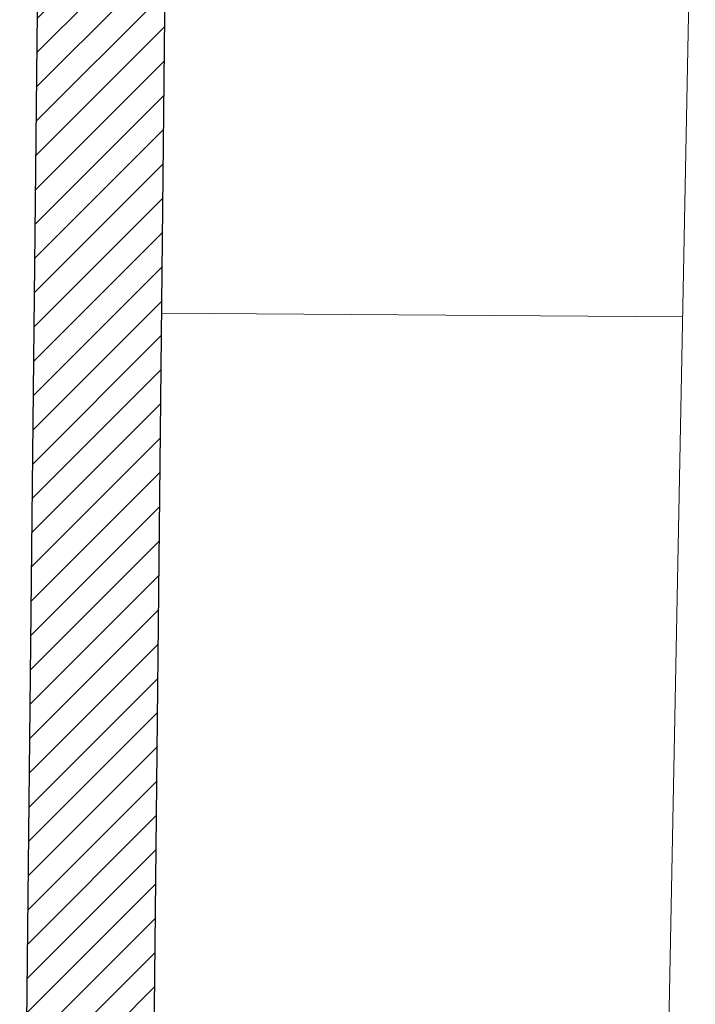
# Model space of a CAD drawing. Header units: millimetres. Extents: x -21056 to 421, y 9759 to 15589.
# Tile 56 of 120: x -4012 to -3885, y 11048 to 11233. Entities that reach past the tile are written whole.
import ezdxf

# ---------------------------------------------------------------- set-up
doc = ezdxf.new("R2010")
doc.units = ezdxf.units.MM
doc.header["$LTSCALE"] = 25
doc.header["$MEASUREMENT"] = 0
doc.linetypes.add('Krawędzie ukryte', pattern=[225, 175, -50])
doc.layers.add('KR_INW', color=7, linetype='Continuous')
for name, color, linetype, lineweight in [('KR_INW_Nr_pióra__1', 7, 'Continuous', 13), ('KR_INW_Nr_pióra__101', 252, 'Continuous', 5), ('KR_INW_Nr_pióra__27', 7, 'Continuous', 25)]:
    doc.layers.add(name, color=color, linetype=linetype, lineweight=lineweight)

# ---------------------------------------------------------------- blocks, each defined once
blk = doc.blocks.new('Ściana_26', base_point=(207854.6, 121675.6))
at = {"layer": 'KR_INW_Nr_pióra__101', "linetype": 'Continuous'}
h = blk.add_hatch(dxfattribs=at)
h.set_pattern_fill('Cegła_licówka', color=256, style=0, pattern_type=2)
h.set_pattern_definition([(45, (0, 0), (-31.819804, 31.819804), [])])
h.paths.add_polyline_path([(207609, 121145.6), (207569.6, 117369.8), (207694.6, 117368.5), (207809.6, 117367.3), (207849, 121145.6)])
at = {"layer": 'KR_INW_Nr_pióra__27', "linetype": 'Continuous', "flags": 128}
for points in [[(207609, 121145.6), (207579.3, 118300.8)], [(207809.6, 117367.3), (207849, 121145.6)]]:
    blk.add_lwpolyline(points, dxfattribs=at)

msp = doc.modelspace()

# ---------------------------------------------------------------- linework, layer by layer
at = {"layer": 'KR_INW_Nr_pióra__1', "linetype": 'Krawędzie ukryte'}
for p, q in [((-3892.5, 10924.11), (-3885.15, 11299.49)), ((-3985.21, 11177.79), (-3887.55, 11177.14))]:
    msp.add_line(p, q, dxfattribs=at)

# ---------------------------------------------------------------- block references
at = {"layer": 'KR_INW', "xscale": 0.1, "yscale": 0.1, "zscale": 0.1}
msp.add_blockref('Ściana_26', (-3983.39, 11352.49), dxfattribs=at)

doc.saveas('drawing.dxf')
